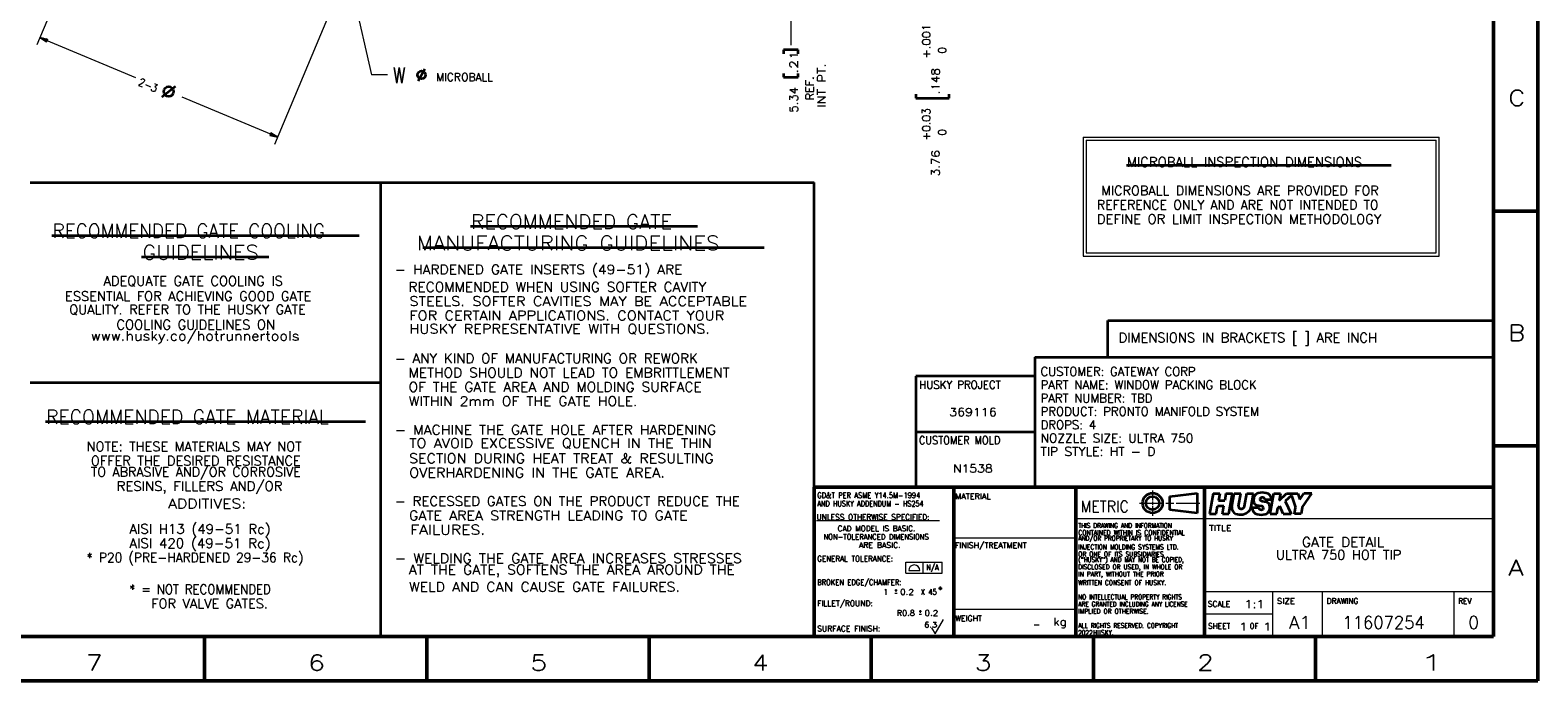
# Model space of a CAD drawing. Header units: millimetres. Extents: x 0 to 841, y 0 to 594.
# Tile 3 of 8: x 366 to 841, y 0 to 205. Entities that reach past the tile are written whole.
import ezdxf

# ---------------------------------------------------------------- set-up
doc = ezdxf.new("R2010")
doc.units = ezdxf.units.MM
doc.layers.add('1', color=7, linetype='Continuous')
doc.styles.add('blockfont', font='simplex.shx')
doc.styles.add('pwfont', font='simplex.shx')

msp = doc.modelspace()

# ---------------------------------------------------------------- linework, layer by layer
at = {"layer": '1', "color": 7, "linetype": 'Continuous', "lineweight": 50}
for p, q in [((841, 0), (841, 594)), ((827, 14), (827, 580)), ((827, 148), (841, 148)), ((827, 74), (841, 74)), ((613, 61), (613, 14)), ((613, 61), (657, 61)), ((657, 14), (657, 61)), ((695.5, 61), (657, 61)), ((657, 61), (657, 14)), ((736, 61), (695.5, 61)), ((695.5, 61), (695.5, 14)), ((695.5, 61), (695.5, 14)), ((827, 61), (736, 61)), ((736, 14), (736, 61)), ((736, 61), (736, 14)), ((827, 14), (827, 61)), ((14, 14), (827, 14)), ((421, 0), (421, 14)), ((491, 0), (491, 14)), ((561, 0), (561, 14)), ((613, 14), (657, 14)), ((631, 0), (631, 14)), ((657, 14), (695.5, 14)), ((695.5, 14), (736, 14)), ((701, 0), (701, 14)), ((736, 14), (827, 14)), ((771, 0), (771, 14)), ((0, 0), (841, 0))]:
    msp.add_line(p, q, dxfattribs=at)
at = {"layer": '1', "color": 110, "linetype": 'Continuous', "lineweight": 13}
msp.add_line((605.67, 261.86), (605.67, 200.34), dxfattribs=at)
at = {"layer": '1', "color": 113, "linetype": 'Continuous', "lineweight": 13}
for p, q in [((386.73, 244.83), (368.12, 200.38)), ((467.06, 219.32), (473.59, 190.92)), ((463.47, 217.79), (443.05, 169.01)), ((369.08, 202.68), (399.17, 190.09)), ((369.08, 202.68), (371.22, 201.31)), ((371.56, 202.12), (369.08, 202.68)), ((371.38, 201.69), (369.21, 202.6)), ((371.4, 201.74), (369.23, 202.65)), ((371.36, 201.65), (369.45, 202.44)), ((371.42, 201.79), (369.51, 202.58)), ((371.34, 201.6), (369.7, 202.29)), ((371.44, 201.83), (369.8, 202.52)), ((371.32, 201.55), (369.94, 202.13)), ((371.46, 201.88), (370.08, 202.46)), ((371.3, 201.51), (370.19, 201.97)), ((371.48, 201.93), (370.37, 202.39)), ((371.28, 201.46), (370.44, 201.81)), ((371.5, 201.97), (370.65, 202.33)), ((371.26, 201.41), (370.68, 201.65)), ((371.24, 201.36), (370.93, 201.5)), ((371.52, 202.02), (370.94, 202.26)), ((371.22, 201.32), (371.18, 201.34)), ((371.22, 201.32), (371.18, 201.34)), ((371.54, 202.07), (371.22, 202.2)), ((371.22, 201.31), (371.56, 202.12)), ((371.56, 202.11), (371.51, 202.13)), ((371.56, 202.11), (371.51, 202.13)), ((478.59, 190.92), (473.59, 190.92)), ((444.01, 171.31), (413.93, 183.91)), ((441.88, 172.69), (441.54, 171.87)), ((441.54, 171.88), (441.59, 171.86)), ((441.54, 171.88), (441.59, 171.86)), ((441.54, 171.87), (444.01, 171.31)), ((441.56, 171.93), (441.87, 171.8)), ((441.58, 171.98), (442.16, 171.73)), ((441.6, 172.02), (442.44, 171.67)), ((441.62, 172.07), (442.73, 171.6)), ((441.64, 172.12), (443.01, 171.54)), ((441.66, 172.16), (443.3, 171.48)), ((441.68, 172.21), (443.59, 171.41)), ((441.7, 172.26), (443.87, 171.35)), ((441.72, 172.3), (443.89, 171.39)), ((441.74, 172.35), (443.64, 171.55)), ((441.76, 172.4), (443.4, 171.71)), ((441.78, 172.44), (443.15, 171.87)), ((441.8, 172.49), (442.91, 172.03)), ((441.82, 172.54), (442.66, 172.18)), ((441.83, 172.58), (442.41, 172.34)), ((441.85, 172.63), (442.17, 172.5)), ((441.87, 172.68), (441.92, 172.66)), ((441.87, 172.68), (441.92, 172.66)), ((444.01, 171.31), (441.88, 172.69)), ((719.63, 60), (719.63, 56.87)), ((715.52, 56), (722.97, 56)), ((719.63, 56.52), (719.63, 55.48)), ((719.63, 55.13), (719.63, 52)), ((723.79, 56), (726.28, 56)), ((727.1, 56), (734.55, 56)), ((613.7, 50.53), (652.55, 50.53)), ((736, 51), (695.5, 51)), ((827, 51), (736, 51)), ((695.5, 45), (657, 45)), ((827, 28), (736, 28)), ((757.37, 27.82), (757.37, 14)), ((773.08, 28), (773.08, 14)), ((814.51, 28), (814.51, 14)), ((651.11, 14.78), (653.71, 19.28)), ((695.5, 22.5), (657, 22.5)), ((757.37, 21), (736, 21)), ((649.98, 16.75), (651.11, 14.78))]:
    msp.add_line(p, q, dxfattribs=at)
at = {"layer": '1', "color": 110, "linetype": 'Continuous', "lineweight": 35}
for p, q in [((608.02, 198.84), (603.33, 198.84)), ((603.33, 198.84), (603.33, 197.59)), ((608.02, 197.59), (608.02, 198.84)), ((603.33, 191.41), (603.33, 190.16)), ((603.33, 190.16), (608.02, 190.16)), ((608.02, 190.16), (608.02, 191.41))]:
    msp.add_line(p, q, dxfattribs=at)
at = {"layer": '1', "color": 113, "linetype": 'Continuous', "lineweight": 35}
for p, q in [((488.26, 189.01), (490.39, 192.79)), ((407.49, 184.02), (411.77, 187.35)), ((645.06, 184.87), (645.06, 183.62)), ((645.06, 183.62), (655.55, 183.62)), ((655.55, 183.62), (655.55, 184.87)), ((711.37, 162.51), (794.77, 162.51)), ((504.73, 143.24), (576.28, 143.24)), ((372.88, 140.34), (469.63, 140.34)), ((401.14, 133.59), (441.19, 133.59)), ((489.73, 136.49), (597.28, 136.49)), ((370.82, 81.73), (471.62, 81.73)), ((724.97, 58.1), (733.68, 59.15)), ((724.97, 58.1), (724.97, 53.9)), ((733.68, 59.15), (733.68, 52.85)), ((733.68, 52.85), (724.97, 53.9))]:
    msp.add_line(p, q, dxfattribs=at)
at = {"layer": '1', "color": 3, "linetype": 'Continuous', "lineweight": 13}
for p, q in [((697.71, 171.33), (809.93, 171.33)), ((697.71, 171.33), (697.71, 133.83)), ((809.93, 133.83), (809.93, 171.33)), ((698.71, 170.33), (808.93, 170.33)), ((698.71, 170.33), (698.71, 134.83)), ((808.93, 134.83), (808.93, 170.33)), ((697.71, 133.83), (809.93, 133.83)), ((698.71, 134.83), (808.93, 134.83))]:
    msp.add_line(p, q, dxfattribs=at)
at = {"layer": '1', "color": 7, "linetype": 'Continuous', "lineweight": 35}
for p, q in [((366, 157), (613, 157)), ((476.5, 14), (476.5, 157)), ((613, 14), (613, 157)), ((705.5, 113.5), (827, 113.5)), ((705.5, 102), (705.5, 113.5)), ((682.5, 102), (827, 102)), ((682.5, 102), (682.5, 61)), ((645, 96), (645, 61)), ((682.5, 96), (645, 96)), ((366, 94), (476.5, 94)), ((645, 78.5), (682.5, 78.5))]:
    msp.add_line(p, q, dxfattribs=at)
at = {"layer": '1', "color": 1, "linetype": 'Continuous', "lineweight": 35}
for p, q in [((738.72, 58.99), (737.59, 52.6)), ((738.72, 58.99), (740.79, 58.99)), ((740.79, 58.99), (740.42, 56.87)), ((742.75, 58.99), (742.37, 56.87)), ((742.75, 58.99), (744.82, 58.99)), ((743.69, 52.6), (744.82, 58.99)), ((744.61, 54.8), (745.35, 58.99)), ((745.35, 58.99), (747.42, 58.99)), ((746.71, 55), (747.42, 58.99)), ((748.63, 55.04), (749.33, 58.99)), ((749.33, 58.99), (751.4, 58.99)), ((750.67, 54.86), (751.4, 58.99)), ((755.07, 57.1), (757.03, 57.1)), ((755.07, 57.1), (757.03, 57.1)), ((756.72, 52.6), (757.83, 58.99)), ((757.83, 58.99), (759.9, 58.99)), ((759.9, 58.99), (759.53, 56.87)), ((759.53, 56.87), (761.83, 58.99)), ((763.39, 58.38), (761.43, 56.57)), ((761.83, 58.99), (765.38, 58.99)), ((763.39, 58.38), (764.7, 54.62)), ((765.38, 58.99), (766.01, 57.17)), ((766.01, 57.17), (767.29, 58.99)), ((766.77, 54.62), (769.83, 58.99)), ((769.83, 58.99), (767.29, 58.99)), ((737.59, 52.6), (739.66, 52.6)), ((739.66, 52.6), (740.11, 55.11)), ((740.11, 55.11), (742.06, 55.11)), ((740.42, 56.87), (742.37, 56.87)), ((741.62, 52.6), (742.06, 55.11)), ((741.62, 52.6), (743.69, 52.6)), ((751, 54.57), (752.96, 54.57)), ((751, 54.57), (752.96, 54.57)), ((753.87, 55.05), (752.62, 55.27)), ((754.15, 56.62), (755.41, 56.4)), ((756.72, 52.6), (758.78, 52.6)), ((758.78, 52.6), (759.1, 54.42)), ((759.1, 54.42), (759.75, 55.02)), ((760.78, 52.6), (759.75, 55.02)), ((760.78, 52.6), (763.27, 52.6)), ((761.43, 56.57), (763.27, 52.6)), ((764.34, 52.6), (764.7, 54.62)), ((766.4, 52.6), (764.34, 52.6)), ((766.77, 54.62), (766.4, 52.6))]:
    msp.add_line(p, q, dxfattribs=at)
at = {"layer": '1', "color": 30, "linetype": 'Continuous', "lineweight": 13}
for p, q in [((641.92, 33.89), (641.92, 37.39)), ((641.92, 37.39), (653.35, 37.39)), ((641.92, 33.89), (653.35, 33.89)), ((642.79, 34.74), (646.27, 34.74)), ((647.34, 33.89), (647.34, 37.39)), ((653.35, 33.89), (653.35, 37.39)), ((639.13, 28.5), (638.43, 28.5)), ((638.78, 28.94), (638.78, 28.07)), ((638.43, 27.63), (639.13, 27.63)), ((646.81, 21.87), (646.11, 21.87)), ((646.11, 21), (646.81, 21)), ((646.46, 22.31), (646.46, 21.44))]:
    msp.add_line(p, q, dxfattribs=at)
at = {"layer": '1', "color": 113, "linetype": 'Continuous', "lineweight": 35}
for centre, radius in [((489.34, 190.92), 1.25), ((409.66, 185.69), 1.56), ((719.63, 56), 3.15), ((719.63, 56), 2.1)]:
    msp.add_circle(centre, radius, dxfattribs=at)
at = {"layer": '1', "color": 1, "linetype": 'Continuous', "lineweight": 35}
for centre, radius, start, end in [((754.72, 56.83), 3.31, 155.1976, 181.7249), ((753.31, 57.39), 1.79, 102.2913, 152.6591), ((754.18, 54.62), 4.69, 74.578, 105.422), ((753.86, 57.2), 0.427, 128.786, 194.3441), ((753.9, 57.22), 0.478, 195.3134, 249.2374), ((754.2, 56.74), 1, 64.3781, 127.8559), ((754.24, 56.89), 0.857, 14.603, 62.1887), ((755.14, 57.27), 1.9, 354.958, 81.1581), ((746.43, 54.41), 1.86, 167.8216, 249.5823), ((747.27, 56.18), 3.82, 247.0593, 315.2381), ((747.29, 54.87), 0.589, 167.8216, 249.5823), ((747.55, 55.43), 1.21, 247.0593, 315.2381), ((747.41, 55.35), 1.26, 322.7712, 345.947), ((747.96, 55.36), 2.76, 317.4172, 349.925), ((752.89, 54.4), 1.9, 174.958, 261.1581), ((752.98, 56.79), 1.56, 182.333, 256.7321), ((753.84, 57.05), 4.69, 254.578, 285.422), ((753.79, 54.79), 0.857, 194.603, 242.1887), ((753.82, 54.93), 1, 244.3781, 307.8559), ((754.28, 57.64), 1.02, 238.0448, 262.9274), ((753.75, 54.03), 1.02, 58.0448, 82.9274), ((754.12, 54.45), 0.478, 15.3134, 69.2374), ((754.16, 54.47), 0.427, 308.786, 14.3441), ((754.71, 54.28), 1.79, 282.2913, 332.6591), ((755.05, 54.88), 1.56, 2.333, 76.7321), ((753.3, 54.85), 3.31, 335.1976, 1.7249)]:
    msp.add_arc(centre, radius, start, end, dxfattribs=at)
at = {"layer": '1', "color": 30, "linetype": 'Continuous', "lineweight": 13}
msp.add_arc((644.54, 34.76), 1.75, 0, 180, dxfattribs=at)
at = {"layer": '1', "color": 113, "linetype": 'Continuous', "lineweight": 35}
msp.add_open_spline([(652.7, 28.86), (652.82, 28.86), (652.96, 29.02), (652.96, 29.21), (652.82, 29.39), (652.7, 29.39), (652.56, 29.21), (652.56, 29.02), (652.7, 28.86)], degree=1, knots=[0, 0, 0.082401, 0.225387, 0.347437, 0.5, 0.582401, 0.734964, 0.857015, 1, 1], dxfattribs=at)

# ---------------------------------------------------------------- texts
at = {"layer": '1', "color": 113, "linetype": 'Continuous', "lineweight": 13, "char_height": 2.5, "attachment_point": 7, "line_spacing_factor": 0.903614, "style": 'pwfont'}
for s, insert, rotation in [('\\W1.0598;+.001', (649.59, 196.07), 90), ('\\W0.9326; 0', (654.59, 196.07), 90), ('\\W1.0970;.148', (652.5, 184.82), 90), ('\\W0.8646;2-3', (399.89, 187.72), 337.2856), ('\\W0.9914;+0.03', (649.59, 170.23), 90), ('\\W0.9326; 0', (654.59, 170.23), 90), ('\\W1.0970;3.76', (652.5, 158.98), 90)]:
    msp.add_mtext(s, dxfattribs=dict(at, insert=insert, rotation=rotation))
at = {"layer": '1', "color": 110, "linetype": 'Continuous', "lineweight": 13, "char_height": 2.5, "attachment_point": 7, "rotation": 90, "line_spacing_factor": 0.903614, "style": 'pwfont'}
for s, insert in [('\\W1.3285;.21', (607.86, 191.37)), ('\\W1.0809;5.34', (607.86, 179.02))]:
    msp.add_mtext(s, dxfattribs=dict(at, insert=insert))
at = {"layer": '1', "color": 113, "linetype": 'Continuous', "lineweight": 13, "attachment_point": 7, "line_spacing_factor": 0.903614, "style": 'pwfont'}
for s, insert, char_height in [('\\W0.7607;W', (480.36, 188.28), 5), ('\\W0.9878; MICROBALL', (492.23, 188.97), 2.5), ('\\W0.7969; ', (484.73, 188.97), 2.5), ('\\W1.0187;MICROBALL INSPECTION DIMENSIONS', (711.53, 161.98), 3), ('\\W0.9872;MICROBALL DIMENSIONS ARE PROVIDED FOR', (703.44, 152.98), 3), ('\\W0.9597;REFERENCE ONLY AND ARE NOT INTENDED TO', (702.08, 148.48), 3), ('\\W0.9426;RECOMMENDED GATE COOLING', (373.11, 139.54), 4.5), ('\\W0.9863;        ', (480.88, 142.86), 3), ('\\W1.1096;  MANUFACTURING GUIDELINES', (480.96, 135.69), 4.5), ('\\W1.0163;RECOMMENDED GATE ', (504.96, 142.44), 4.5), ('\\W1.0098;DEFINE OR LIMIT INSPECTION METHODOLOGY', (702.08, 143.98), 3), ('\\W1.0730;GUIDELINES', (401.38, 132.79), 4.5), ('\\W1.0661;- HARDENED GATE INSERTS (49-51) ARE ', (480.88, 127.11), 3), ('\\W0.8906; ', (597.88, 136.11), 3), ('\\W1.0538;  RECOMMENDED WHEN USING SOFTER CAVITY ', (480.88, 122.61), 3), ('\\W1.0033;ADEQUATE GATE COOLING IS', (389.14, 124.21), 3), ('\\W1.1245;  STEELS. SOFTER CAVITIES MAY BE ACCEPTABLE', (480.88, 118.11), 3), ('\\W1.0040;ESSENTIAL FOR ACHIEVING GOOD GATE', (377, 119.71), 3), ('\\W1.1169;  FOR CERTAIN APPLICATIONS. CONTACT YOUR', (480.88, 113.61), 3), ('\\W0.9974;QUALITY. REFER TO THE HUSKY GATE', (378.35, 115.21), 3), ('\\W1.1176;  HUSKY REPRESENTATIVE WITH QUESTIONS.', (480.88, 109.11), 3), ('\\W1.1139;www.husky.co/hotrunnertools', (385.1, 106.21), 3), ('\\W1.0070;COOLING GUIDELINES ON', (393.19, 110.71), 3), ('\\W0.8906; ', (480.88, 104.61), 3), ('\\W1.0374;- ANY KIND OF MANUFACTURING OR REWORK ', (480.88, 100.11), 3), ('\\W1.0080;DIMENSIONS IN BRACKETS [ ] ARE INCH', (708.94, 105.63), 3), ('\\W1.0586;  METHOD SHOULD NOT LEAD TO EMBRITTLEMENT ', (480.88, 95.61), 3), ('\\W1.0593;  OF THE GATE AREA AND MOLDING SURFACE ', (480.88, 91.11), 3), ('\\W1.0748;  WITHIN 2mm OF THE GATE HOLE.', (480.88, 86.61), 3), ('\\W0.9616;RECOMMENDED GATE MATERIAL', (371.06, 80.93), 4.5), ('\\W0.7969; ', (472.23, 81.35), 3), ('\\W0.8906; ', (480.88, 82.11), 3), ('\\W1.0746;- MACHINE THE GATE HOLE AFTER HARDENING', (480.88, 77.61), 3), ('\\W1.1097;  TO AVOID EXCESSIVE QUENCH IN THE THIN', (480.88, 73.11), 3), ('\\W1.0977;  SECTION DURING HEAT TREAT & RESULTING', (480.88, 68.61), 3), ('\\W0.9945;NOTE: THESE MATERIALS MAY NOT', (383.8, 72.35), 3), ('\\W1.1087;  OVERHARDENING IN THE GATE AREA.', (480.88, 64.11), 3), ('\\W0.9759;TO ABRASIVE AND/OR CORROSIVE', (385.16, 63.35), 3), ('\\W0.9962;OFFER THE DESIRED RESISTANCE', (385.16, 67.85), 3), ('\\W1.0208;RESINS, FILLERS AND/OR', (393.27, 58.85), 3), ('\\W1.0349;- RECESSED GATES ON THE PRODUCT REDUCE THE', (480.88, 55.11), 3), ('\\W1.2045;ADDITIVES:', (409.47, 54.35), 3), ('\\W0.8906; ', (480.88, 59.61), 3), ('\\W1.0923;  GATE AREA STRENGTH LEADING TO GATE', (480.88, 50.61), 3), ('\\W0.8791;GD&T PER ASME Y14.5M-1994', (613.99, 57.59), 1.75), ('\\W1.0641;MATERIAL', (657.4, 57.27), 1.75), ('\\W1.0259;AISI H13 (49-51 Rc)', (397.3, 45.35), 3), ('\\W0.8524;AND HUSKY ADDENDUM - HS254', (613.99, 54.97), 1.75), ('\\W0.9711;UNLESS OTHERWISE SPECIFIED:', (613.79, 50.74), 1.75), ('\\W0.9287;METRIC', (696.96, 53.18), 3.5), ('\\W1.0318;AISI 420 (49-51 Rc)', (397.3, 40.85), 3), ('\\W1.1974;  FAILURES.', (480.88, 46.11), 3), ('\\W0.8462;                          ', (613.79, 48.11), 1.75), ('\\W0.9683;CAD MODEL IS BASIC.', (620.41, 47.14), 1.75), ('\\W0.8970;THIS DRAWING AND INFORMATION', (696.21, 48.18), 1.5), ('\\W1.2460;TITLE', (737.4, 47.28), 1.75), ('\\W1.0847;- WELDING THE GATE AREA INCREASES STRESSES', (480.88, 37.11), 3), ('\\W0.9023;NON-TOLERANCED DIMENSIONS', (615.96, 44.51), 1.75), ('\\W1.0185;ARE BASIC.', (627.11, 41.89), 1.75), ('\\W1.0353;FINISH/TREATMENT', (657.34, 41.27), 1.75), ('\\W0.8433;AND/OR PROPRIETARY TO HUSKY', (696.21, 43.68), 1.5), ('\\W0.9373;CONTAINED WITHIN IS CONFIDENTIAL', (696.21, 45.93), 1.5), ('\\W0.9138;INJECTION MOLDING SYSTEMS LTD.', (696.21, 41.43), 1.5), ('\\W0.9414;* P20 (PRE-HARDENED 29-36 Rc)', (383.8, 36.35), 3), ('\\W0.8906; ', (480.88, 41.61), 3), ('\\W1.0794;  AT THE GATE, SOFTENS THE AREA AROUND THE', (480.88, 32.61), 3), ('\\W0.9408;GENERAL TOLERANCE:', (613.97, 37.6), 1.75), ('\\W0.9108;OR ONE OF ITS SUBSIDIARIES', (696.21, 39.18), 1.5), ('\\W0.8817;("HUSKY") AND MAY NOT BE COPIED,', (696.21, 36.93), 1.5), ('\\W1.0887;  WELD AND CAN CAUSE GATE FAILURES.', (480.88, 28.11), 3), ('\\W0.8606;DISCLOSED OR USED, IN WHOLE OR', (696.21, 34.68), 1.5), ('\\W0.9108;IN PART, WITHOUT THE PRIOR', (696.21, 32.43), 1.5), ('\\W0.9038;* = NOT RECOMMENDED', (397.3, 27.35), 3), ('\\W0.8912;BROKEN EDGE/CHAMFER:', (613.96, 29.59), 1.75), ('\\W0.8876;X 45', (646.58, 27.15), 1.75), ('\\W0.8702;WRITTEN CONSENT OF HUSKY.', (696.21, 30.18), 1.5), ('\\W0.9966;    FOR VALVE GATES.', (395.97, 22.85), 3), ('\\W0.9943;FILLET/ROUND:', (613.96, 22.95), 1.75), ('\\W0.8850;ARE GRANTED INCLUDING ANY LICENSE', (696.21, 23.43), 1.5), ('\\W0.8893;NO INTELLECTUAL PROPERTY RIGHTS', (696.21, 25.68), 1.5), ('\\W0.9914;SCALE', (737.01, 23.37), 1.75), ('\\W1.1308;SIZE', (758.79, 24.28), 1.75), ('\\W0.9844;DRAWING', (774.48, 24.29), 1.75), ('\\W0.9556;REV', (815.93, 24.29), 1.75), ('\\W1.0205;WEIGHT', (657.44, 18.79), 1.75), ('\\W1.1074;kg', (688.34, 16.56), 2.5), ('\\W0.9222;IMPLIED OR OTHERWISE.', (696.21, 21.18), 1.5), ('\\W1.0055;SURFACE FINISH:', (613.96, 15.6), 1.75), ('\\W0.8959;ALL RIGHTS RESERVED. COPYRIGHT', (696.21, 16.68), 1.5), ('\\W0.8525;     HUSKY.', (696.21, 14.43), 1.5), ('\\W0.9706;SHEET', (737.09, 16.41), 1.75), ('\\W0.9087;OF', (750.23, 16.41), 1.75)]:
    msp.add_mtext(s, dxfattribs=dict(at, insert=insert, char_height=char_height))
at = {"layer": '1', "color": 101, "linetype": 'Continuous', "lineweight": 13, "char_height": 2.5, "attachment_point": 7, "rotation": 90, "line_spacing_factor": 0.903614, "style": 'pwfont'}
for s, insert in [('\\W1.1813;INT PT.', (616.61, 180.71)), ('\\W1.0360;REF. ', (612.86, 182.95))]:
    msp.add_mtext(s, dxfattribs=dict(at, insert=insert))
at = {"layer": '1', "color": 3, "linetype": 'Continuous', "lineweight": 13, "attachment_point": 7, "line_spacing_factor": 0.903614}
for s, insert, char_height, style in [('\\W1.1667;C', (831.74, 181.15), 5, 'pwfont'), ('\\W1.1667;B', (831.74, 107.15), 5, 'pwfont'), ('\\W0.9400;HUSKY PROJECT', (646.11, 92.04), 2.5, 'pwfont'), ('\\W0.9033;CUSTOMER MOLD', (646, 74.56), 2.5, 'blockfont'), ('\\W1.2353;A', (831.74, 33.15), 5, 'pwfont'), ('\\W1.2353;7', (383.62, 3.21), 5, 'pwfont'), ('\\W1.2353;6', (453.62, 3.21), 5, 'pwfont'), ('\\W1.2353;5', (523.62, 3.21), 5, 'pwfont'), ('\\W1.1667;4', (593.62, 3.21), 5, 'pwfont'), ('\\W1.2353;3', (663.62, 3.21), 5, 'pwfont'), ('\\W1.2353;2', (733.62, 3.21), 5, 'pwfont'), ('\\W1.9091;1', (803.62, 3.21), 5, 'pwfont')]:
    msp.add_mtext(s, dxfattribs=dict(at, insert=insert, char_height=char_height, style=style))
at = {"layer": '1', "color": 2, "linetype": 'Continuous', "lineweight": 13, "attachment_point": 7, "line_spacing_factor": 0.903614, "style": 'pwfont'}
for s, insert, char_height in [('\\W0.9548;CUSTOMER: GATEWAY CORP', (684.33, 96.07), 2.8), ('\\W0.9649;PART NAME: WINDOW PACKING BLOCK', (684.33, 91.87), 2.8), ('\\W0.9623;PART NUMBER: TBD', (684.33, 87.67), 2.8), ('\\W1.1667;369116', (655.54, 83.43), 2.5), ('\\W0.9664;PRODUCT: PRONTO MANIFOLD SYSTEM', (684.33, 83.47), 2.8), ('\\W0.9673;DROPS: 4', (684.33, 79.27), 2.8), ('\\W1.0255;TIP STYLE: HT - D', (684.33, 70.87), 2.8), ('\\W1.0059;NOZZLE SIZE: ULTRA 750', (684.33, 75.07), 2.8), ('\\W1.1435;N1538', (656.77, 65.67), 2.5)]:
    msp.add_mtext(s, dxfattribs=dict(at, insert=insert, char_height=char_height))
at = {"layer": '1', "color": 30, "linetype": 'Continuous', "lineweight": 13, "attachment_point": 7, "line_spacing_factor": 0.903614}
for s, insert, char_height, style in [('\\W1.0660;GATE DETAIL', (766.67, 42.22), 3, 'pwfont'), ('\\W0.9998;ULTRA 750 HOT TIP', (758.51, 38.22), 3, 'pwfont'), ('\\W0.8015;N/A', (648.31, 34.28), 1.75, 'pwfont'), ('\\W0.8643;1 ', (634.85, 27.15), 1.75, 'pwfont'), ('\\W1.1589;0.2', (640.1, 27.14), 1.75, 'pwfont'), ('\\W1.1764;1:1', (748.6, 22.94), 2.5, 'pwfont'), ('\\W1.0809;R0.8', (639, 20.51), 1.75, 'pwfont'), ('\\W1.1589;0.2', (647.78, 20.51), 1.75, 'pwfont'), ('\\W1.0749;A1', (762.54, 16.38), 4, 'pwfont'), ('\\W0.9428;11607254', (779.48, 16.39), 4, 'pwfont'), ('\\W0.9844;0', (819.09, 16.39), 4, 'pwfont'), ('\\W1.0891;6.3', (647.69, 16.79), 1.75, 'pwfont'), ('\\W0.8010; - ', (680.6, 16.56), 2.5, 'pwfont'), ('\\W0.8906;2022', (696.18, 14.43), 1.5, 'blockfont'), ('\\W1.3125;1', (746.81, 15.83), 2.5, 'pwfont'), ('\\W1.3125;1', (754.34, 15.83), 2.5, 'pwfont')]:
    msp.add_mtext(s, dxfattribs=dict(at, insert=insert, char_height=char_height, style=style))

doc.saveas('drawing.dxf')
